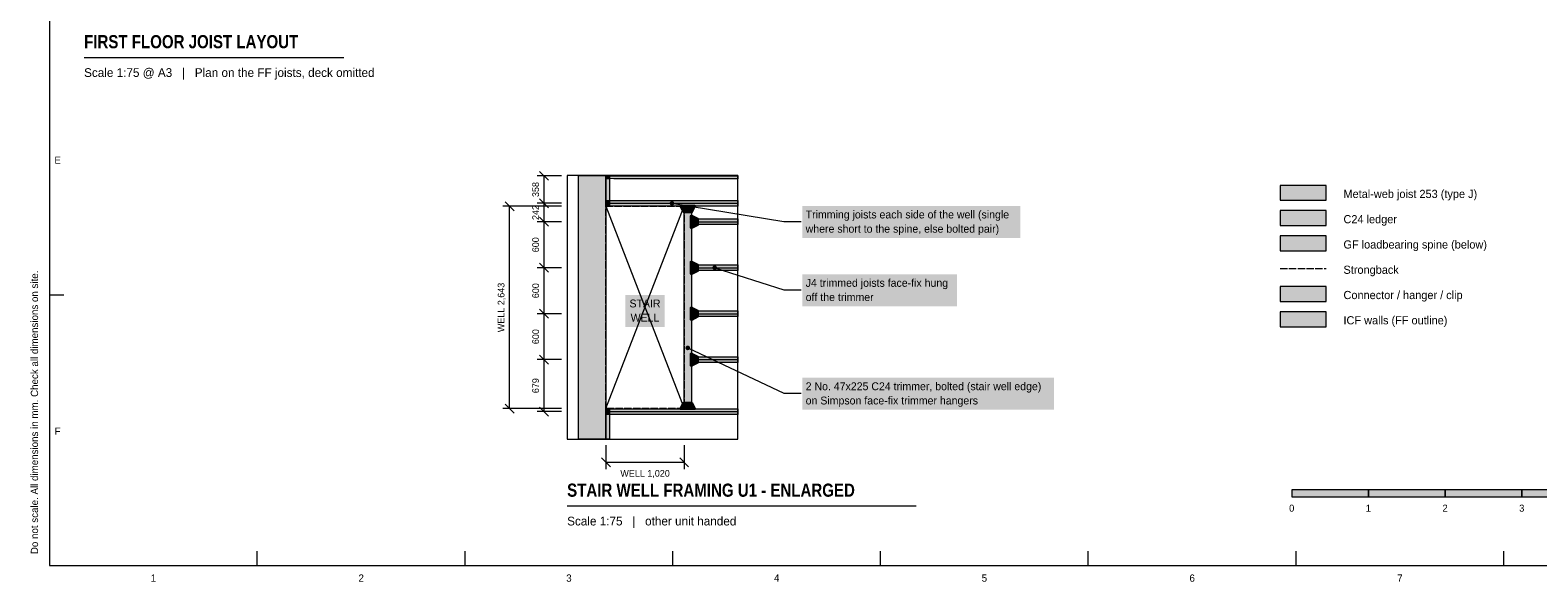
# Model space of a CAD drawing. Header units: millimetres. Extents: x 17 to 413, y 4 to 292.
# Tile 1 of 6: x 17 to 279, y 4 to 100. Entities that reach past the tile are written whole.
import ezdxf
from ezdxf.enums import TextEntityAlignment as Align

# ---------------------------------------------------------------- set-up
doc = ezdxf.new("R2010")
doc.units = ezdxf.units.MM
doc.linetypes.add('DASHED', pattern=[1.524, 1.27, -0.254])
for name, color, linetype in [('FILL-C_595961', 7, 'Continuous'), ('FILL-C_B27326', 7, 'Continuous'), ('FILL-EPS', 7, 'Continuous'), ('FILL-INK', 7, 'Continuous'), ('FILL-LIGHT', 7, 'Continuous'), ('FILL-TIMBER', 7, 'Continuous'), ('FILL-TLS_BLUE', 7, 'Continuous'), ('FILL-WHITE', 7, 'Continuous'), ('LINE-C_735940', 7, 'Continuous'), ('LINE-C_B27326', 7, 'Continuous'), ('LINE-GREY', 7, 'Continuous'), ('LINE-INK', 7, 'Continuous'), ('LINE-RED-DASH', 7, 'DASHED'), ('LINE-STEEL_GREY', 7, 'Continuous'), ('LINE-STEEL_GREY-DASH', 7, 'DASHED'), ('LINE-TLS_BLUE', 7, 'Continuous'), ('TEXT-C_B27326', 7, 'Continuous'), ('TEXT-INK', 7, 'Continuous'), ('TEXT-STEEL_GREY', 7, 'Continuous'), ('TEXT-TLS_BLUE', 7, 'Continuous')]:
    doc.layers.add(name, color=color, linetype=linetype)
doc.styles.add('OpenSansCondensed-Bold', font='OpenSansCondensed-Bold.ttf')

msp = doc.modelspace()

# ---------------------------------------------------------------- hatches: boundary and pattern name
at = {"layer": 'FILL-C_595961', "true_color": 0x595961}
h = msp.add_hatch(color=251, dxfattribs=at)
h.dxf.hatch_style = 1
h.paths.add_polyline_path([(130.31, 68.44), (130.29, 68.44), (130.28, 68.44), (130.27, 68.44), (130.26, 68.45), (130.25, 68.46), (130.24, 68.46), (130.23, 68.47), (130.22, 68.48), (130.21, 68.49), (130.2, 68.51), (129.67, 69.51), (129.66, 69.52), (129.66, 69.53), (129.66, 69.54), (129.65, 69.55), (129.65, 69.57), (129.65, 69.59), (129.65, 69.61), (129.66, 69.62), (129.66, 69.63), (129.66, 69.65), (129.67, 69.66), (129.68, 69.67), (129.68, 69.68), (129.69, 69.69), (129.7, 69.7), (129.71, 69.71), (129.72, 69.71), (129.74, 69.72), (129.75, 69.72), (129.76, 69.73), (129.77, 69.73), (129.79, 69.73), (132.16, 69.73), (132.17, 69.73), (132.19, 69.73), (132.2, 69.72), (132.21, 69.72), (132.22, 69.71), (132.23, 69.71), (132.24, 69.7), (132.25, 69.69), (132.26, 69.68), (132.27, 69.67), (132.28, 69.66), (132.28, 69.65), (132.29, 69.63), (132.29, 69.62), (132.29, 69.61), (132.29, 69.59), (132.29, 69.57), (132.29, 69.55), (132.29, 69.54), (132.29, 69.53), (132.28, 69.52), (132.28, 69.51), (131.74, 68.51), (131.74, 68.49), (131.73, 68.48), (131.72, 68.47), (131.71, 68.46), (131.7, 68.46), (131.69, 68.45), (131.68, 68.44), (131.67, 68.44), (131.65, 68.44), (131.64, 68.44), (131.63, 68.43), (130.32, 68.43)])
h = msp.add_hatch(color=251, dxfattribs=at)
h.dxf.hatch_style = 1
h.paths.add_polyline_path([(131.6, 65.68), (131.59, 65.69), (131.57, 65.69), (131.56, 65.69), (131.55, 65.7), (131.54, 65.71), (131.53, 65.71), (131.52, 65.72), (131.51, 65.73), (131.5, 65.74), (131.5, 65.75), (131.49, 65.76), (131.49, 65.78), (131.48, 65.79), (131.48, 65.8), (131.48, 65.82), (131.48, 67.9), (131.48, 67.91), (131.48, 67.92), (131.49, 67.93), (131.49, 67.95), (131.5, 67.96), (131.5, 67.97), (131.51, 67.98), (131.52, 67.99), (131.53, 68), (131.54, 68.01), (131.55, 68.01), (131.56, 68.02), (131.57, 68.02), (131.59, 68.03), (131.6, 68.03), (131.61, 68.03), (131.64, 68.03), (131.65, 68.03), (131.67, 68.03), (131.68, 68.02), (131.69, 68.02), (131.7, 68.01), (132.7, 67.48), (132.71, 67.47), (132.72, 67.47), (132.73, 67.46), (132.74, 67.45), (132.75, 67.44), (132.76, 67.43), (132.76, 67.41), (132.77, 67.4), (132.77, 67.39), (132.77, 67.38), (132.77, 67.36), (132.77, 66.35), (132.77, 66.34), (132.77, 66.32), (132.77, 66.31), (132.76, 66.3), (132.76, 66.29), (132.75, 66.28), (132.74, 66.26), (132.73, 66.25), (132.72, 66.25), (132.71, 66.24), (132.7, 66.23), (131.7, 65.7), (131.69, 65.69), (131.68, 65.69), (131.67, 65.69), (131.65, 65.68), (131.64, 65.68), (131.61, 65.68)])
h = msp.add_hatch(color=251, dxfattribs=at)
h.dxf.hatch_style = 1
h.paths.add_polyline_path([(131.6, 57.68), (131.59, 57.69), (131.57, 57.69), (131.56, 57.69), (131.55, 57.7), (131.54, 57.71), (131.53, 57.71), (131.52, 57.72), (131.51, 57.73), (131.5, 57.74), (131.5, 57.75), (131.49, 57.76), (131.49, 57.78), (131.48, 57.79), (131.48, 57.8), (131.48, 57.82), (131.48, 59.9), (131.48, 59.91), (131.48, 59.92), (131.49, 59.93), (131.49, 59.95), (131.5, 59.96), (131.5, 59.97), (131.51, 59.98), (131.52, 59.99), (131.53, 60), (131.54, 60.01), (131.55, 60.01), (131.56, 60.02), (131.57, 60.02), (131.59, 60.03), (131.6, 60.03), (131.61, 60.03), (131.64, 60.03), (131.65, 60.03), (131.67, 60.03), (131.68, 60.02), (131.69, 60.02), (131.7, 60.01), (132.7, 59.48), (132.71, 59.47), (132.72, 59.47), (132.73, 59.46), (132.74, 59.45), (132.75, 59.44), (132.76, 59.43), (132.76, 59.41), (132.77, 59.4), (132.77, 59.39), (132.77, 59.38), (132.77, 59.36), (132.77, 58.35), (132.77, 58.34), (132.77, 58.32), (132.77, 58.31), (132.76, 58.3), (132.76, 58.29), (132.75, 58.28), (132.74, 58.26), (132.73, 58.25), (132.72, 58.25), (132.71, 58.24), (132.7, 58.23), (131.7, 57.7), (131.69, 57.69), (131.68, 57.69), (131.67, 57.69), (131.65, 57.68), (131.64, 57.68), (131.61, 57.68)])
h = msp.add_hatch(color=251, dxfattribs=at)
h.dxf.hatch_style = 1
h.paths.add_polyline_path([(234, 53), (242, 53), (242, 55.6), (234, 55.6)])
h = msp.add_hatch(color=251, dxfattribs=at)
h.dxf.hatch_style = 1
h.paths.add_polyline_path([(131.6, 49.68), (131.59, 49.69), (131.57, 49.69), (131.56, 49.69), (131.55, 49.7), (131.54, 49.71), (131.53, 49.71), (131.52, 49.72), (131.51, 49.73), (131.5, 49.74), (131.5, 49.75), (131.49, 49.76), (131.49, 49.78), (131.48, 49.79), (131.48, 49.8), (131.48, 49.82), (131.48, 51.9), (131.48, 51.91), (131.48, 51.92), (131.49, 51.93), (131.49, 51.95), (131.5, 51.96), (131.5, 51.97), (131.51, 51.98), (131.52, 51.99), (131.53, 52), (131.54, 52.01), (131.55, 52.01), (131.56, 52.02), (131.57, 52.02), (131.59, 52.03), (131.6, 52.03), (131.61, 52.03), (131.64, 52.03), (131.65, 52.03), (131.67, 52.03), (131.68, 52.02), (131.69, 52.02), (131.7, 52.01), (132.7, 51.48), (132.71, 51.47), (132.72, 51.47), (132.73, 51.46), (132.74, 51.45), (132.75, 51.44), (132.76, 51.43), (132.76, 51.41), (132.77, 51.4), (132.77, 51.39), (132.77, 51.38), (132.77, 51.36), (132.77, 50.35), (132.77, 50.34), (132.77, 50.32), (132.77, 50.31), (132.76, 50.3), (132.76, 50.29), (132.75, 50.28), (132.74, 50.26), (132.73, 50.25), (132.72, 50.25), (132.71, 50.24), (132.7, 50.23), (131.7, 49.7), (131.69, 49.69), (131.68, 49.69), (131.67, 49.69), (131.65, 49.68), (131.64, 49.68), (131.61, 49.68)])
h = msp.add_hatch(color=251, dxfattribs=at)
h.dxf.hatch_style = 1
h.paths.add_polyline_path([(131.6, 41.68), (131.59, 41.69), (131.57, 41.69), (131.56, 41.69), (131.55, 41.7), (131.54, 41.71), (131.53, 41.71), (131.52, 41.72), (131.51, 41.73), (131.5, 41.74), (131.5, 41.75), (131.49, 41.76), (131.49, 41.78), (131.48, 41.79), (131.48, 41.8), (131.48, 41.82), (131.48, 43.9), (131.48, 43.91), (131.48, 43.92), (131.49, 43.93), (131.49, 43.95), (131.5, 43.96), (131.5, 43.97), (131.51, 43.98), (131.52, 43.99), (131.53, 44), (131.54, 44.01), (131.55, 44.01), (131.56, 44.02), (131.57, 44.02), (131.59, 44.03), (131.6, 44.03), (131.61, 44.03), (131.64, 44.03), (131.65, 44.03), (131.67, 44.03), (131.68, 44.02), (131.69, 44.02), (131.7, 44.01), (132.7, 43.48), (132.71, 43.47), (132.72, 43.47), (132.73, 43.46), (132.74, 43.45), (132.75, 43.44), (132.76, 43.43), (132.76, 43.41), (132.77, 43.4), (132.77, 43.39), (132.77, 43.38), (132.77, 43.36), (132.77, 42.35), (132.77, 42.34), (132.77, 42.32), (132.77, 42.31), (132.76, 42.3), (132.76, 42.29), (132.75, 42.28), (132.74, 42.26), (132.73, 42.25), (132.72, 42.25), (132.71, 42.24), (132.7, 42.23), (131.7, 41.7), (131.69, 41.69), (131.68, 41.69), (131.67, 41.69), (131.65, 41.68), (131.64, 41.68), (131.61, 41.68)])
h = msp.add_hatch(color=251, dxfattribs=at)
h.dxf.hatch_style = 1
h.paths.add_polyline_path([(129.77, 34.17), (129.76, 34.18), (129.75, 34.18), (129.74, 34.18), (129.72, 34.19), (129.71, 34.2), (129.7, 34.2), (129.69, 34.21), (129.68, 34.22), (129.68, 34.23), (129.67, 34.24), (129.66, 34.26), (129.66, 34.27), (129.66, 34.28), (129.65, 34.29), (129.65, 34.31), (129.65, 34.33), (129.65, 34.35), (129.66, 34.36), (129.66, 34.37), (129.66, 34.38), (129.67, 34.4), (130.2, 35.4), (130.21, 35.41), (130.22, 35.42), (130.23, 35.43), (130.24, 35.44), (130.25, 35.44), (130.26, 35.45), (130.27, 35.46), (130.28, 35.46), (130.29, 35.46), (130.31, 35.47), (130.32, 35.47), (131.63, 35.47), (131.64, 35.47), (131.65, 35.46), (131.67, 35.46), (131.68, 35.46), (131.69, 35.45), (131.7, 35.44), (131.71, 35.44), (131.72, 35.43), (131.73, 35.42), (131.74, 35.41), (131.74, 35.4), (132.28, 34.4), (132.28, 34.38), (132.29, 34.37), (132.29, 34.36), (132.29, 34.35), (132.29, 34.33), (132.29, 34.31), (132.29, 34.29), (132.29, 34.28), (132.29, 34.27), (132.28, 34.26), (132.28, 34.24), (132.27, 34.23), (132.26, 34.22), (132.25, 34.21), (132.24, 34.2), (132.23, 34.2), (132.22, 34.19), (132.21, 34.18), (132.2, 34.18), (132.19, 34.18), (132.17, 34.17), (132.16, 34.17), (129.79, 34.17)])
at = {"layer": 'FILL-C_B27326', "true_color": 0xb27326}
h = msp.add_hatch(color=35, dxfattribs=at)
h.dxf.hatch_style = 1
h.paths.add_polyline_path([(130.35, 69.57), (131.6, 69.57), (131.6, 34.33), (130.35, 34.33)])
h = msp.add_hatch(color=35, dxfattribs=at)
h.dxf.hatch_style = 1
h.paths.add_polyline_path([(131.37, 44.9), (131.36, 45.01), (131.32, 45.1), (131.26, 45.19), (131.17, 45.25), (131.08, 45.29), (130.97, 45.3), (130.87, 45.29), (130.77, 45.25), (130.69, 45.19), (130.63, 45.1), (130.59, 45.01), (130.57, 44.9), (130.59, 44.8), (130.63, 44.7), (130.69, 44.62), (130.77, 44.56), (130.87, 44.52), (130.97, 44.5), (131.08, 44.52), (131.17, 44.56), (131.26, 44.62), (131.32, 44.7), (131.36, 44.8)])
at = {"layer": 'FILL-EPS', "true_color": 0xd9e8f7}
h = msp.add_hatch(color=254, dxfattribs=at)
h.dxf.hatch_style = 1
h.paths.add_polyline_path([(116.78, 74.38), (116.78, 74.9), (139.68, 74.9), (139.68, 74.36), (118.12, 74.36)])
h = msp.add_hatch(color=254, dxfattribs=at)
h.dxf.hatch_style = 1
h.paths.add_polyline_path([(234, 70.6), (242, 70.6), (242, 73.2), (234, 73.2)])
h = msp.add_hatch(color=254, dxfattribs=at)
h.dxf.hatch_style = 1
h.paths.add_polyline_path([(116.78, 69.61), (116.78, 70.57), (118.12, 70.58), (139.68, 70.58), (139.68, 69.59), (118.12, 69.59)])
h = msp.add_hatch(color=254, dxfattribs=at)
h.dxf.hatch_style = 1
h.paths.add_polyline_path([(131.64, 66.38), (131.64, 67.34), (132.34, 67.35), (139.68, 67.35), (139.68, 66.36), (132.34, 66.36)])
h = msp.add_hatch(color=254, dxfattribs=at)
h.dxf.hatch_style = 1
h.paths.add_polyline_path([(131.64, 58.38), (131.64, 59.34), (132.34, 59.35), (139.68, 59.35), (139.68, 58.36), (132.34, 58.36)])
h = msp.add_hatch(color=254, dxfattribs=at)
h.dxf.hatch_style = 1
h.paths.add_polyline_path([(131.64, 50.38), (131.64, 51.34), (132.34, 51.35), (139.68, 51.35), (139.68, 50.36), (132.34, 50.36)])
h = msp.add_hatch(color=254, dxfattribs=at)
h.dxf.hatch_style = 1
h.paths.add_polyline_path([(131.64, 42.38), (131.64, 43.34), (132.34, 43.35), (139.68, 43.35), (139.68, 42.36), (132.34, 42.36)])
h = msp.add_hatch(color=254, dxfattribs=at)
h.dxf.hatch_style = 1
h.paths.add_polyline_path([(116.78, 33.33), (116.78, 34.29), (118.12, 34.31), (139.68, 34.31), (139.68, 33.32), (118.12, 33.32)])
at = {"layer": 'FILL-INK', "true_color": 0x14141a}
h = msp.add_hatch(color=250, dxfattribs=at)
h.dxf.hatch_style = 1
h.paths.add_polyline_path([(236, 19), (249.33, 19), (249.33, 20.2), (236, 20.2)])
h = msp.add_hatch(color=250, dxfattribs=at)
h.dxf.hatch_style = 1
h.paths.add_polyline_path([(262.67, 19), (276, 19), (276, 20.2), (262.67, 20.2)])
at = {"layer": 'FILL-LIGHT', "true_color": 0xdedee0}
h = msp.add_hatch(color=254, dxfattribs=at)
h.dxf.hatch_style = 1
h.paths.add_polyline_path([(112, 74.9), (116.74, 74.9), (116.74, 29), (112, 29)])
h = msp.add_hatch(color=254, dxfattribs=at)
h.dxf.hatch_style = 1
h.paths.add_polyline_path([(234, 48.6), (242, 48.6), (242, 51.2), (234, 51.2)])
at = {"layer": 'FILL-TIMBER', "true_color": 0xedcc99}
h = msp.add_hatch(color=31, dxfattribs=at)
h.dxf.hatch_style = 1
h.paths.add_polyline_path([(116.71, 74.79), (116.74, 74.79), (116.74, 72.42), (116.71, 72.42)])
h = msp.add_hatch(color=31, dxfattribs=at)
h.dxf.hatch_style = 1
h.paths.add_polyline_path([(116.74, 74.9), (117.37, 74.9), (117.37, 69.61), (116.74, 69.61)])
h = msp.add_hatch(color=31, dxfattribs=at)
h.dxf.hatch_style = 1
h.paths.add_polyline_path([(116.78, 74.9), (117.37, 74.9), (117.37, 74.36), (116.78, 74.36)])
h = msp.add_hatch(color=31, dxfattribs=at)
h.dxf.hatch_style = 1
h.paths.add_polyline_path([(116.78, 70.59), (117.37, 70.59), (117.37, 69.59), (116.78, 69.59)])
h = msp.add_hatch(color=31, dxfattribs=at)
h.dxf.hatch_style = 1
h.paths.add_polyline_path([(234, 66.2), (242, 66.2), (242, 68.8), (234, 68.8)])
at = {"layer": 'FILL-TIMBER', "true_color": 0xe6dbcc}
h = msp.add_hatch(color=254, dxfattribs=at)
h.dxf.hatch_style = 1
h.paths.add_polyline_path([(234, 61.8), (242, 61.8), (242, 64.4), (234, 64.4)])
at = {"layer": 'FILL-TIMBER', "true_color": 0xedcc99}
h = msp.add_hatch(color=31, dxfattribs=at)
h.dxf.hatch_style = 1
h.paths.add_polyline_path([(116.74, 34.29), (117.37, 34.29), (117.37, 29), (116.74, 29)])
h = msp.add_hatch(color=31, dxfattribs=at)
h.dxf.hatch_style = 1
h.paths.add_polyline_path([(116.78, 34.31), (117.37, 34.31), (117.37, 33.31), (116.78, 33.31)])
h = msp.add_hatch(color=31, dxfattribs=at)
h.dxf.hatch_style = 1
h.paths.add_polyline_path([(116.71, 31.48), (116.74, 31.48), (116.74, 29.11), (116.71, 29.11)])
at = {"layer": 'FILL-TLS_BLUE', "true_color": 0x1a5999}
h = msp.add_hatch(color=154, dxfattribs=at)
h.dxf.hatch_style = 1
h.paths.add_polyline_path([(128.63, 70.09), (128.62, 70.19), (128.58, 70.29), (128.51, 70.37), (128.43, 70.43), (128.33, 70.47), (128.23, 70.49), (128.13, 70.47), (128.03, 70.43), (127.95, 70.37), (127.88, 70.29), (127.84, 70.19), (127.83, 70.09), (127.84, 69.98), (127.88, 69.89), (127.95, 69.81), (128.03, 69.74), (128.13, 69.7), (128.23, 69.69), (128.33, 69.7), (128.43, 69.74), (128.51, 69.81), (128.58, 69.89), (128.62, 69.98)])
h = msp.add_hatch(color=154, dxfattribs=at)
h.dxf.hatch_style = 1
h.paths.add_polyline_path([(136.06, 58.86), (136.05, 58.96), (136.01, 59.06), (135.94, 59.14), (135.86, 59.2), (135.76, 59.24), (135.66, 59.26), (135.56, 59.24), (135.46, 59.2), (135.38, 59.14), (135.31, 59.06), (135.27, 58.96), (135.26, 58.86), (135.27, 58.75), (135.31, 58.66), (135.38, 58.57), (135.46, 58.51), (135.56, 58.47), (135.66, 58.46), (135.76, 58.47), (135.86, 58.51), (135.94, 58.57), (136.01, 58.66), (136.05, 58.75)])
at = {"layer": 'FILL-WHITE', "true_color": 0xffffff}
h = msp.add_hatch(color=7, dxfattribs=at)
h.dxf.hatch_style = 1
h.paths.add_polyline_path([(150.88, 64.06), (188.81, 64.06), (188.81, 69.62), (150.88, 69.62)])
h = msp.add_hatch(color=7, dxfattribs=at)
h.dxf.hatch_style = 1
h.paths.add_polyline_path([(150.88, 52.16), (177.81, 52.16), (177.81, 57.71), (150.88, 57.71)])
h = msp.add_hatch(color=7, dxfattribs=at)
h.dxf.hatch_style = 1
h.paths.add_polyline_path([(120.14, 48.57), (126.95, 48.57), (126.95, 54.13), (120.14, 54.13)])
h = msp.add_hatch(color=7, dxfattribs=at)
h.dxf.hatch_style = 1
h.paths.add_polyline_path([(150.88, 34.16), (194.64, 34.16), (194.64, 39.71), (150.88, 39.71)])
h = msp.add_hatch(color=7, dxfattribs=at)
h.dxf.hatch_style = 1
h.paths.add_polyline_path([(249.33, 19), (262.67, 19), (262.67, 20.2), (249.33, 20.2)])
h = msp.add_hatch(color=7, dxfattribs=at)
h.dxf.hatch_style = 1
h.paths.add_polyline_path([(276, 19), (289.33, 19), (289.33, 20.2), (276, 20.2)])

# ---------------------------------------------------------------- linework, layer by layer
at = {"layer": 'LINE-C_735940', "lineweight": 5}
msp.add_lwpolyline([(234, 61.8), (242, 61.8), (242, 64.4), (234, 64.4)], close=True, dxfattribs=at)
at = {"layer": 'LINE-C_B27326', "lineweight": 5}
for p, q in [((130.97, 44.9), (147.68, 37)), ((147.68, 37), (150.68, 37))]:
    msp.add_line(p, q, dxfattribs=at)
for points in [[(116.71, 74.79), (116.74, 74.79), (116.74, 72.42), (116.71, 72.42)], [(116.74, 74.9), (117.37, 74.9), (117.37, 69.61), (116.74, 69.61)], [(116.78, 74.9), (117.37, 74.9), (117.37, 74.36), (116.78, 74.36)], [(116.78, 70.59), (117.37, 70.59), (117.37, 69.59), (116.78, 69.59)], [(130.35, 69.57), (131.6, 69.57), (131.6, 34.33), (130.35, 34.33)], [(234, 66.2), (242, 66.2), (242, 68.8), (234, 68.8)], [(116.74, 34.29), (117.37, 34.29), (117.37, 29), (116.74, 29)], [(116.78, 34.31), (117.37, 34.31), (117.37, 33.31), (116.78, 33.31)], [(116.71, 31.48), (116.74, 31.48), (116.74, 29.11), (116.71, 29.11)]]:
    msp.add_lwpolyline(points, close=True, dxfattribs=at)
at = {"layer": 'LINE-GREY', "lineweight": 5}
for points in [[(112, 74.9), (116.74, 74.9), (116.74, 29), (112, 29)], [(234, 48.6), (242, 48.6), (242, 51.2), (234, 51.2)]]:
    msp.add_lwpolyline(points, close=True, dxfattribs=at)
at = {"layer": 'LINE-INK', "lineweight": 5}
for p, q in [((26, 95.47), (71.16, 95.47)), ((109, 74.86), (104.8, 74.86)), ((106.78, 74.08), (105.22, 75.64)), ((106, 33.81), (106, 74.86)), ((106.78, 69.31), (105.22, 70.87)), ((109, 69.57), (98.8, 69.57)), ((100.78, 68.79), (99.22, 70.35)), ((100, 34.33), (100, 69.57)), ((109, 70.09), (104.8, 70.09)), ((109, 66.86), (104.8, 66.86)), ((106.78, 66.08), (105.22, 67.64)), ((109, 58.86), (104.8, 58.86)), ((106.78, 58.08), (105.22, 59.64)), ((20, 54.17), (22.5, 54.17)), ((109, 50.86), (104.8, 50.86)), ((106.78, 50.08), (105.22, 51.64)), ((109, 42.86), (104.8, 42.86)), ((106.78, 42.08), (105.22, 43.64)), ((109, 34.33), (98.8, 34.33)), ((100.78, 33.55), (99.22, 35.11)), ((106.78, 33.03), (105.22, 34.59)), ((109, 33.81), (104.8, 33.81)), ((116.75, 28), (116.75, 23.8)), ((130.35, 28), (130.35, 23.8)), ((115.97, 25.78), (117.52, 24.22)), ((116.75, 25), (130.35, 25)), ((129.57, 25.78), (131.12, 24.22)), ((110, 17.4), (170.68, 17.4)), ((56.12, 7), (56.12, 9.5)), ((92.25, 7), (92.25, 9.5)), ((128.38, 7), (128.38, 9.5)), ((164.5, 7), (164.5, 9.5)), ((200.62, 7), (200.62, 9.5)), ((236.75, 7), (236.75, 9.5)), ((272.88, 7), (272.88, 9.5))]:
    msp.add_line(p, q, dxfattribs=at)
for points in [[(20, 7), (413, 7), (413, 290), (20, 290)], [(130.31, 68.44), (130.29, 68.44), (130.28, 68.44), (130.27, 68.44), (130.26, 68.45), (130.25, 68.46), (130.24, 68.46), (130.23, 68.47), (130.22, 68.48), (130.21, 68.49), (130.2, 68.51), (129.67, 69.51), (129.66, 69.52), (129.66, 69.53), (129.66, 69.54), (129.65, 69.55), (129.65, 69.57), (129.65, 69.59), (129.65, 69.61), (129.66, 69.62), (129.66, 69.63), (129.66, 69.65), (129.67, 69.66), (129.68, 69.67), (129.68, 69.68), (129.69, 69.69), (129.7, 69.7), (129.71, 69.71), (129.72, 69.71), (129.74, 69.72), (129.75, 69.72), (129.76, 69.73), (129.77, 69.73), (129.79, 69.73), (132.16, 69.73), (132.17, 69.73), (132.19, 69.73), (132.2, 69.72), (132.21, 69.72), (132.22, 69.71), (132.23, 69.71), (132.24, 69.7), (132.25, 69.69), (132.26, 69.68), (132.27, 69.67), (132.28, 69.66), (132.28, 69.65), (132.29, 69.63), (132.29, 69.62), (132.29, 69.61), (132.29, 69.59), (132.29, 69.57), (132.29, 69.55), (132.29, 69.54), (132.29, 69.53), (132.28, 69.52), (132.28, 69.51), (131.74, 68.51), (131.74, 68.49), (131.73, 68.48), (131.72, 68.47), (131.71, 68.46), (131.7, 68.46), (131.69, 68.45), (131.68, 68.44), (131.67, 68.44), (131.65, 68.44), (131.64, 68.44), (131.63, 68.43), (130.32, 68.43)], [(131.6, 65.68), (131.59, 65.69), (131.57, 65.69), (131.56, 65.69), (131.55, 65.7), (131.54, 65.71), (131.53, 65.71), (131.52, 65.72), (131.51, 65.73), (131.5, 65.74), (131.5, 65.75), (131.49, 65.76), (131.49, 65.78), (131.48, 65.79), (131.48, 65.8), (131.48, 65.82), (131.48, 67.9), (131.48, 67.91), (131.48, 67.92), (131.49, 67.93), (131.49, 67.95), (131.5, 67.96), (131.5, 67.97), (131.51, 67.98), (131.52, 67.99), (131.53, 68), (131.54, 68.01), (131.55, 68.01), (131.56, 68.02), (131.57, 68.02), (131.59, 68.03), (131.6, 68.03), (131.61, 68.03), (131.64, 68.03), (131.65, 68.03), (131.67, 68.03), (131.68, 68.02), (131.69, 68.02), (131.7, 68.01), (132.7, 67.48), (132.71, 67.47), (132.72, 67.47), (132.73, 67.46), (132.74, 67.45), (132.75, 67.44), (132.76, 67.43), (132.76, 67.41), (132.77, 67.4), (132.77, 67.39), (132.77, 67.38), (132.77, 67.36), (132.77, 66.35), (132.77, 66.34), (132.77, 66.32), (132.77, 66.31), (132.76, 66.3), (132.76, 66.29), (132.75, 66.28), (132.74, 66.26), (132.73, 66.25), (132.72, 66.25), (132.71, 66.24), (132.7, 66.23), (131.7, 65.7), (131.69, 65.69), (131.68, 65.69), (131.67, 65.69), (131.65, 65.68), (131.64, 65.68), (131.61, 65.68)], [(131.6, 57.68), (131.59, 57.69), (131.57, 57.69), (131.56, 57.69), (131.55, 57.7), (131.54, 57.71), (131.53, 57.71), (131.52, 57.72), (131.51, 57.73), (131.5, 57.74), (131.5, 57.75), (131.49, 57.76), (131.49, 57.78), (131.48, 57.79), (131.48, 57.8), (131.48, 57.82), (131.48, 59.9), (131.48, 59.91), (131.48, 59.92), (131.49, 59.93), (131.49, 59.95), (131.5, 59.96), (131.5, 59.97), (131.51, 59.98), (131.52, 59.99), (131.53, 60), (131.54, 60.01), (131.55, 60.01), (131.56, 60.02), (131.57, 60.02), (131.59, 60.03), (131.6, 60.03), (131.61, 60.03), (131.64, 60.03), (131.65, 60.03), (131.67, 60.03), (131.68, 60.02), (131.69, 60.02), (131.7, 60.01), (132.7, 59.48), (132.71, 59.47), (132.72, 59.47), (132.73, 59.46), (132.74, 59.45), (132.75, 59.44), (132.76, 59.43), (132.76, 59.41), (132.77, 59.4), (132.77, 59.39), (132.77, 59.38), (132.77, 59.36), (132.77, 58.35), (132.77, 58.34), (132.77, 58.32), (132.77, 58.31), (132.76, 58.3), (132.76, 58.29), (132.75, 58.28), (132.74, 58.26), (132.73, 58.25), (132.72, 58.25), (132.71, 58.24), (132.7, 58.23), (131.7, 57.7), (131.69, 57.69), (131.68, 57.69), (131.67, 57.69), (131.65, 57.68), (131.64, 57.68), (131.61, 57.68)], [(234, 53), (242, 53), (242, 55.6), (234, 55.6)], [(131.6, 49.68), (131.59, 49.69), (131.57, 49.69), (131.56, 49.69), (131.55, 49.7), (131.54, 49.71), (131.53, 49.71), (131.52, 49.72), (131.51, 49.73), (131.5, 49.74), (131.5, 49.75), (131.49, 49.76), (131.49, 49.78), (131.48, 49.79), (131.48, 49.8), (131.48, 49.82), (131.48, 51.9), (131.48, 51.91), (131.48, 51.92), (131.49, 51.93), (131.49, 51.95), (131.5, 51.96), (131.5, 51.97), (131.51, 51.98), (131.52, 51.99), (131.53, 52), (131.54, 52.01), (131.55, 52.01), (131.56, 52.02), (131.57, 52.02), (131.59, 52.03), (131.6, 52.03), (131.61, 52.03), (131.64, 52.03), (131.65, 52.03), (131.67, 52.03), (131.68, 52.02), (131.69, 52.02), (131.7, 52.01), (132.7, 51.48), (132.71, 51.47), (132.72, 51.47), (132.73, 51.46), (132.74, 51.45), (132.75, 51.44), (132.76, 51.43), (132.76, 51.41), (132.77, 51.4), (132.77, 51.39), (132.77, 51.38), (132.77, 51.36), (132.77, 50.35), (132.77, 50.34), (132.77, 50.32), (132.77, 50.31), (132.76, 50.3), (132.76, 50.29), (132.75, 50.28), (132.74, 50.26), (132.73, 50.25), (132.72, 50.25), (132.71, 50.24), (132.7, 50.23), (131.7, 49.7), (131.69, 49.69), (131.68, 49.69), (131.67, 49.69), (131.65, 49.68), (131.64, 49.68), (131.61, 49.68)], [(131.6, 41.68), (131.59, 41.69), (131.57, 41.69), (131.56, 41.69), (131.55, 41.7), (131.54, 41.71), (131.53, 41.71), (131.52, 41.72), (131.51, 41.73), (131.5, 41.74), (131.5, 41.75), (131.49, 41.76), (131.49, 41.78), (131.48, 41.79), (131.48, 41.8), (131.48, 41.82), (131.48, 43.9), (131.48, 43.91), (131.48, 43.92), (131.49, 43.93), (131.49, 43.95), (131.5, 43.96), (131.5, 43.97), (131.51, 43.98), (131.52, 43.99), (131.53, 44), (131.54, 44.01), (131.55, 44.01), (131.56, 44.02), (131.57, 44.02), (131.59, 44.03), (131.6, 44.03), (131.61, 44.03), (131.64, 44.03), (131.65, 44.03), (131.67, 44.03), (131.68, 44.02), (131.69, 44.02), (131.7, 44.01), (132.7, 43.48), (132.71, 43.47), (132.72, 43.47), (132.73, 43.46), (132.74, 43.45), (132.75, 43.44), (132.76, 43.43), (132.76, 43.41), (132.77, 43.4), (132.77, 43.39), (132.77, 43.38), (132.77, 43.36), (132.77, 42.35), (132.77, 42.34), (132.77, 42.32), (132.77, 42.31), (132.76, 42.3), (132.76, 42.29), (132.75, 42.28), (132.74, 42.26), (132.73, 42.25), (132.72, 42.25), (132.71, 42.24), (132.7, 42.23), (131.7, 41.7), (131.69, 41.69), (131.68, 41.69), (131.67, 41.69), (131.65, 41.68), (131.64, 41.68), (131.61, 41.68)], [(129.77, 34.17), (129.76, 34.18), (129.75, 34.18), (129.74, 34.18), (129.72, 34.19), (129.71, 34.2), (129.7, 34.2), (129.69, 34.21), (129.68, 34.22), (129.68, 34.23), (129.67, 34.24), (129.66, 34.26), (129.66, 34.27), (129.66, 34.28), (129.65, 34.29), (129.65, 34.31), (129.65, 34.33), (129.65, 34.35), (129.66, 34.36), (129.66, 34.37), (129.66, 34.38), (129.67, 34.4), (130.2, 35.4), (130.21, 35.41), (130.22, 35.42), (130.23, 35.43), (130.24, 35.44), (130.25, 35.44), (130.26, 35.45), (130.27, 35.46), (130.28, 35.46), (130.29, 35.46), (130.31, 35.47), (130.32, 35.47), (131.63, 35.47), (131.64, 35.47), (131.65, 35.46), (131.67, 35.46), (131.68, 35.46), (131.69, 35.45), (131.7, 35.44), (131.71, 35.44), (131.72, 35.43), (131.73, 35.42), (131.74, 35.41), (131.74, 35.4), (132.28, 34.4), (132.28, 34.38), (132.29, 34.37), (132.29, 34.36), (132.29, 34.35), (132.29, 34.33), (132.29, 34.31), (132.29, 34.29), (132.29, 34.28), (132.29, 34.27), (132.28, 34.26), (132.28, 34.24), (132.27, 34.23), (132.26, 34.22), (132.25, 34.21), (132.24, 34.2), (132.23, 34.2), (132.22, 34.19), (132.21, 34.18), (132.2, 34.18), (132.19, 34.18), (132.17, 34.17), (132.16, 34.17), (129.79, 34.17)], [(236, 19), (249.33, 19), (249.33, 20.2), (236, 20.2)], [(249.33, 19), (262.67, 19), (262.67, 20.2), (249.33, 20.2)], [(262.67, 19), (276, 19), (276, 20.2), (262.67, 20.2)], [(276, 19), (289.33, 19), (289.33, 20.2), (276, 20.2)]]:
    msp.add_lwpolyline(points, close=True, dxfattribs=at)
at = {"layer": 'LINE-RED-DASH', "lineweight": 5}
msp.add_line((234, 58.7), (242, 58.7), dxfattribs=at)
at = {"layer": 'LINE-STEEL_GREY', "lineweight": 5}
for p, q in [((116.74, 34.33), (130.35, 69.57)), ((116.74, 69.57), (130.35, 34.33))]:
    msp.add_line(p, q, dxfattribs=at)
msp.add_lwpolyline([(110, 29), (139.68, 29), (139.68, 74.9), (110, 74.9)], close=True, dxfattribs=at)
at = {"layer": 'LINE-STEEL_GREY-DASH', "lineweight": 5}
msp.add_lwpolyline([(116.74, 34.33), (116.74, 69.57), (130.35, 69.57), (130.35, 34.33)], close=True, dxfattribs=at)
at = {"layer": 'LINE-TLS_BLUE', "lineweight": 5}
for p, q in [((116.78, 74.86), (139.68, 74.86)), ((116.78, 70.09), (139.68, 70.09)), ((128.23, 70.09), (147.68, 66.9)), ((131.64, 66.86), (139.68, 66.86)), ((147.68, 66.9), (150.68, 66.9)), ((131.64, 58.86), (139.68, 58.86)), ((135.66, 58.86), (147.68, 55)), ((147.68, 55), (150.68, 55)), ((131.64, 50.86), (139.68, 50.86)), ((131.64, 42.86), (139.68, 42.86)), ((116.78, 33.81), (139.68, 33.81))]:
    msp.add_line(p, q, dxfattribs=at)
for points in [[(116.78, 74.38), (116.78, 74.9), (139.68, 74.9), (139.68, 74.36), (118.12, 74.36)], [(234, 70.6), (242, 70.6), (242, 73.2), (234, 73.2)], [(116.78, 69.61), (116.78, 70.57), (118.12, 70.58), (139.68, 70.58), (139.68, 69.59), (118.12, 69.59)], [(131.64, 66.38), (131.64, 67.34), (132.34, 67.35), (139.68, 67.35), (139.68, 66.36), (132.34, 66.36)], [(131.64, 58.38), (131.64, 59.34), (132.34, 59.35), (139.68, 59.35), (139.68, 58.36), (132.34, 58.36)], [(131.64, 50.38), (131.64, 51.34), (132.34, 51.35), (139.68, 51.35), (139.68, 50.36), (132.34, 50.36)], [(131.64, 42.38), (131.64, 43.34), (132.34, 43.35), (139.68, 43.35), (139.68, 42.36), (132.34, 42.36)], [(116.78, 33.33), (116.78, 34.29), (118.12, 34.31), (139.68, 34.31), (139.68, 33.32), (118.12, 33.32)]]:
    msp.add_lwpolyline(points, close=True, dxfattribs=at)

# ---------------------------------------------------------------- texts
at = {"layer": 'TEXT-C_B27326'}
for s, p in [('2 No. 47x225 C24 trimmer, bolted (stair well edge)', (151.48, 37.54)), ('on Simpson face-fix trimmer hangers', (151.48, 35.06))]:
    msp.add_text(s, height=1.3716, dxfattribs=at).set_placement(p)
at = {"layer": 'TEXT-INK', "style": 'OpenSansCondensed-Bold'}
for s, p in [('FIRST FLOOR JOIST LAYOUT', (26, 97.07)), ('STAIR WELL FRAMING U1 - ENLARGED', (110, 19))]:
    msp.add_text(s, height=2.286, dxfattribs=at).set_placement(p)
at = {"layer": 'TEXT-INK'}
for s, p in [('358', (105.1, 72.47)), ('242', (105.1, 68.47)), ('600', (105.1, 62.86)), ('WELL 2,643', (99.1, 51.95)), ('600', (105.1, 54.86)), ('600', (105.1, 46.86)), ('679', (105.1, 38.33))]:
    msp.add_text(s, height=1.168, rotation=90, dxfattribs=at).set_placement(p, align=Align.CENTER)
for s, height, p in [('Metal-web joist 253 (type J)', 1.4224, (245, 71)), ('C24 ledger', 1.422, (245, 66.6)), ('GF loadbearing spine (below)', 1.4224, (245, 62.2)), ('Strongback', 1.422, (245, 57.8)), ('Connector / hanger / clip', 1.4224, (245, 53.4)), ('ICF walls (FF outline)', 1.4224, (245, 49))]:
    msp.add_text(s, height=height, dxfattribs=at).set_placement(p)
for s, height, p in [('WELL 1,020', 1.168, (123.55, 22.48)), ('0', 1.22, (236, 16.4)), ('1', 1.22, (249.33, 16.4)), ('2', 1.22, (262.67, 16.4)), ('3', 1.22, (276, 16.4))]:
    msp.add_text(s, height=height, dxfattribs=at).set_placement(p, align=Align.CENTER)
at = {"layer": 'TEXT-STEEL_GREY'}
for s, p in [('Scale 1:75 @ A3   |   Plan on the FF joists, deck omitted', (26, 92.07)), ('Scale 1:75   |   other unit handed', (110, 14))]:
    msp.add_text(s, height=1.524, dxfattribs=at).set_placement(p)
for s, height, p in [('E', 1.27, (21.4, 76.95)), ('STAIR', 1.372, (123.54, 51.95)), ('WELL', 1.372, (123.54, 49.47)), ('F', 1.27, (21.4, 29.78)), ('1', 1.27, (38.06, 4.2)), ('2', 1.27, (74.19, 4.2)), ('3', 1.27, (110.31, 4.2)), ('4', 1.27, (146.44, 4.2)), ('5', 1.27, (182.56, 4.2)), ('6', 1.27, (218.69, 4.2)), ('7', 1.27, (254.81, 4.2))]:
    msp.add_text(s, height=height, dxfattribs=at).set_placement(p, align=Align.CENTER)
msp.add_text('Do not scale. All dimensions in mm. Check all dimensions on site.', height=1.27, rotation=90, dxfattribs=at).set_placement((18, 9))
at = {"layer": 'TEXT-TLS_BLUE'}
for s, p in [('Trimming joists each side of the well (single', (151.48, 67.44)), ('where short to the spine, else bolted pair)', (151.48, 64.96)), ('J4 trimmed joists face-fix hung', (151.48, 55.54)), ('off the trimmer', (151.48, 53.06))]:
    msp.add_text(s, height=1.3716, dxfattribs=at).set_placement(p)

doc.saveas('drawing.dxf')
